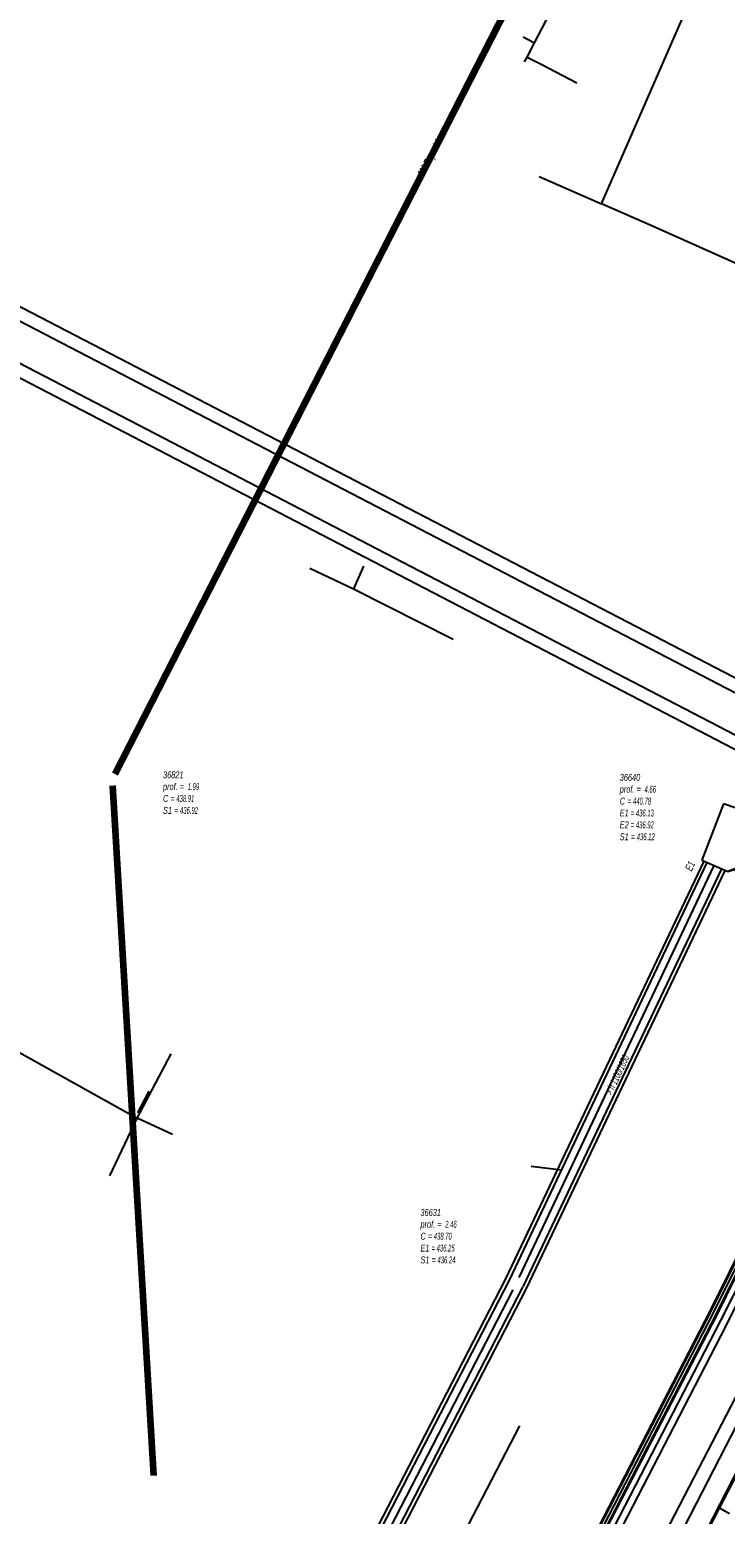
# Model space of a CAD drawing. Header units: metres. Extents: x 2695563 to 2696938, y 1260544 to 1262032.
# Tile 132 of 256: x 2696548 to 2696598, y 1261215 to 1261323. Entities that reach past the tile are written whole.
import ezdxf

# ---------------------------------------------------------------- set-up
doc = ezdxf.new("R2010")
doc.units = ezdxf.units.M
doc.header["$LTSCALE"] = 100
doc.linetypes.add('AUSGEZOGEN', pattern=[0])
doc.linetypes.add('STRICHLINIE2_S3', pattern=[0.25, 0.15, -0.1])
for name, color, linetype in [('Eau portable_Cadastre des conduites_Conduite', 171, 'AUSGEZOGEN'), ('EU_Cadastre des conduites', 24, 'AUSGEZOGEN'), ('EU_Cadastre des conduites – Texte', 7, 'AUSGEZOGEN'), ('EU_Cadastre des conduites_Axe de tracé', 24, 'AUSGEZOGEN'), ('EU_Cadastre des conduites_Regard normalisé – Texte', 24, 'AUSGEZOGEN'), ('EU_Cadastre des conduites_Regard – Polygone de détail', 24, 'AUSGEZOGEN'), ('EU_Cadastre des conduites_Texte entrée-sortie', 24, 'AUSGEZOGEN'), ('Gaz_Cadastre des conduites_Conduite', 32, 'AUSGEZOGEN'), ('Réseau électrique_Cadastre des conduite_Bord du tracé', 1, 'AUSGEZOGEN'), ('Réseau électrique_Cadastre des conduite_Tronçon de tracé', 1, 'AUSGEZOGEN'), ('Télécommunications_SW_Cadastre des conduites_Bord du tracé', 94, 'AUSGEZOGEN')]:
    doc.layers.add(name, color=color, linetype=linetype)
doc.styles.add('ARIAL', font='arial.ttf')

# ---------------------------------------------------------------- blocks, each defined once
blk = doc.blocks.new('COMPLEXOBJECT_2029')
at = {"layer": 'Réseau électrique_Cadastre des conduite_Tronçon de tracé', "color": 1, "linetype": 'AUSGEZOGEN', "transparency": 33554687}
blk.add_line((6596.97, 11215.43), (6602.41, 11225.94), dxfattribs=at)
blk.add_arc((6618.1, 11217.82), 17.67, 142.0155, 152.6195, dxfattribs=at)

msp = doc.modelspace()

# ---------------------------------------------------------------- hatches: boundary and pattern name
at = {"layer": 'Réseau électrique_Cadastre des conduite_Bord du tracé', "lineweight": 18, "transparency": 33554687}
h = msp.add_hatch(dxfattribs=at)
h.set_pattern_fill('MUSTER', color=1, scale=6075, style=0, pattern_type=2)
h.set_pattern_definition([(0, (2708005, 1273150), (6075, 6075), [6075, -6075]), (90, (2708005, 1273150), (-6075, 6075), [6075, -6075])])
h.paths.add_polyline_path([(2696603.45, 1261272.22), (2696511, 1261320.21), (2696509.76, 1261317.81), (2696602.21, 1261269.82)], flags=0)

# ---------------------------------------------------------------- linework, layer by layer
at = {"layer": 'Eau portable_Cadastre des conduites_Conduite', "color": 7, "linetype": 'AUSGEZOGEN', "transparency": 33554687}
msp.add_line((2696583.67, 1261322.17), (2696584.49, 1261321.74), dxfattribs=at)
at = {"layer": 'Eau portable_Cadastre des conduites_Conduite', "linetype": 'AUSGEZOGEN', "transparency": 33554687}
for p, q in [((2696599.94, 1261235), (2696597.27, 1261229.6)), ((2696599.97, 1261234.98), (2696597.29, 1261229.59)), ((2696600, 1261234.97), (2696597.32, 1261229.57)), ((2696600.39, 1261234.78), (2696597.71, 1261229.38)), ((2696600.42, 1261234.77), (2696597.74, 1261229.36)), ((2696600.45, 1261234.76), (2696597.77, 1261229.35)), ((2696597.27, 1261229.6), (2696549, 1261136.28)), ((2696597.29, 1261229.59), (2696549.04, 1261136.27)), ((2696597.32, 1261229.57), (2696549.07, 1261136.26)), ((2696597.71, 1261229.38), (2696549.51, 1261136.16)), ((2696597.74, 1261229.36), (2696549.54, 1261136.16)), ((2696597.77, 1261229.35), (2696549.57, 1261136.15))]:
    msp.add_line(p, q, dxfattribs=at)
at = {"layer": 'Eau portable_Cadastre des conduites_Conduite', "color": 255, "linetype": 'AUSGEZOGEN', "transparency": 33554687}
for p, q in [((2696600.2, 1261234.88), (2696597.52, 1261229.48)), ((2696597.52, 1261229.48), (2696549.29, 1261136.21))]:
    msp.add_line(p, q, dxfattribs=at)
at = {"layer": 'Eau portable_Cadastre des conduites_Conduite', "color": 7, "linetype": 'AUSGEZOGEN', "transparency": 33554687}
for points in [[(2696583.77, 1261320.37), (2696583.95, 1261320.71), (2696584.49, 1261321.74), (2696612.2, 1261374.77), (2696617.46, 1261384.71), (2696651.25, 1261449.53), (2696679.36, 1261503.63)], [(2696583.95, 1261320.71), (2696584.39, 1261320.49), (2696585.02, 1261320.16), (2696587.57, 1261318.84)], [(2696605.36, 1261244.95), (2696605.05, 1261244.19), (2696603.2, 1261239.65), (2696600.71, 1261234.2), (2696598.02, 1261228.89), (2696567.91, 1261170.59), (2696563.83, 1261162.51), (2696554.99, 1261145.57), (2696550.04, 1261136.07), (2696550.15, 1261133.53), (2696544.32, 1261122.14), (2696537.84, 1261109.71), (2696531.33, 1261097.07), (2696522.63, 1261080.26), (2696511.48, 1261058.57), (2696509.6, 1261054.94), (2696509, 1261053.78), (2696502.51, 1261041.1)]]:
    msp.add_lwpolyline(points, dxfattribs=at)
at = {"layer": 'EU_Cadastre des conduites', "linetype": 'AUSGEZOGEN', "transparency": 33554687}
for p, q in [((2696553.85, 1261268.69), (2696587.79, 1261334.98)), ((2696553.87, 1261268.68), (2696587.81, 1261334.97)), ((2696553.89, 1261268.67), (2696587.83, 1261334.96)), ((2696554.12, 1261268.55), (2696588.06, 1261334.85)), ((2696554.13, 1261268.54), (2696588.08, 1261334.84)), ((2696554.15, 1261268.53), (2696588.1, 1261334.83)), ((2696556.64, 1261217.61), (2696553.67, 1261267.74)), ((2696556.66, 1261217.61), (2696553.69, 1261267.74)), ((2696556.68, 1261217.61), (2696553.71, 1261267.74)), ((2696556.94, 1261217.63), (2696553.97, 1261267.75)), ((2696556.96, 1261217.63), (2696553.99, 1261267.76)), ((2696556.98, 1261217.63), (2696554.01, 1261267.76))]:
    msp.add_line(p, q, dxfattribs=at)
at = {"layer": 'EU_Cadastre des conduites', "color": 255, "transparency": 33554687}
for p, q in [((2696554, 1261268.61), (2696587.95, 1261334.91)), ((2696556.81, 1261217.62), (2696553.84, 1261267.75))]:
    msp.add_line(p, q, dxfattribs=at)
at = {"layer": 'EU_Cadastre des conduites', "color": 24, "linetype": 'AUSGEZOGEN', "transparency": 33554687}
for p, q in [((2696589.37, 1261310.04), (2696596.54, 1261326.47)), ((2696584.84, 1261312.04), (2696589.37, 1261310.04)), ((2696593.07, 1261308.41), (2696589.37, 1261310.04)), ((2696602.79, 1261304.09), (2696593.07, 1261308.41)), ((2696568.16, 1261283.57), (2696571.33, 1261282.05)), ((2696572.07, 1261283.71), (2696571.33, 1261282.05)), ((2696571.33, 1261282.05), (2696578.58, 1261278.41)), ((2696583.39, 1261232.02), (2696597.57, 1261261.95)), ((2696543.78, 1261250.16), (2696555.59, 1261243.6)), ((2696555.59, 1261243.6), (2696558.08, 1261248.26)), ((2696555.66, 1261243.97), (2696556.48, 1261245.56)), ((2696553.62, 1261239.4), (2696555.59, 1261243.6)), ((2696558.16, 1261242.41), (2696555.59, 1261243.6)), ((2696584.24, 1261240.1), (2696586.46, 1261239.84)), ((2696498.79, 1261068.38), (2696582.95, 1261231.12))]:
    msp.add_line(p, q, dxfattribs=at)
msp.add_lwpolyline([(2696583.41, 1261221.22), (2696564.14, 1261184.1), (2696560.59, 1261185.45), (2696560.1, 1261185.64)], dxfattribs=at)
at = {"layer": 'EU_Cadastre des conduites_Axe de tracé', "color": 24, "linetype": 'AUSGEZOGEN', "transparency": 33554687}
for p, q in [((2696582.42, 1261231.92), (2696596.82, 1261262.27)), ((2696582.68, 1261231.82), (2696597.04, 1261262.17)), ((2696583.67, 1261231.34), (2696598.11, 1261261.71)), ((2696583.92, 1261231.22), (2696598.35, 1261261.59)), ((2696498.07, 1261068.74), (2696582.42, 1261231.92)), ((2696498.32, 1261068.64), (2696582.68, 1261231.82)), ((2696499.31, 1261068.12), (2696583.65, 1261231.3)), ((2696499.55, 1261067.99), (2696583.92, 1261231.22))]:
    msp.add_line(p, q, dxfattribs=at)
at = {"layer": 'EU_Cadastre des conduites_Regard – Polygone de détail', "color": 24, "linetype": 'STRICHLINIE2_S3', "transparency": 33554687}
msp.add_lwpolyline([(2696598.24, 1261266.44), (2696596.65, 1261262.35), (2696597.57, 1261261.95), (2696598.54, 1261261.52), (2696599.09, 1261261.69), (2696599.15, 1261261.43), (2696599.34, 1261260.82), (2696599.56, 1261260.27), (2696599.89, 1261259.66), (2696600.29, 1261260.02), (2696600, 1261260.47), (2696599.76, 1261261.01), (2696599.56, 1261261.88), (2696600.18, 1261262.12), (2696598.54, 1261261.52), (2696600.18, 1261262.12), (2696599.91, 1261262.77), (2696599.72, 1261263.45), (2696599.68, 1261264.09), (2696599.77, 1261264.91), (2696600, 1261265.84), (2696598.24, 1261266.44)], close=True, dxfattribs=at)
at = {"layer": 'Gaz_Cadastre des conduites_Conduite', "color": 32, "linetype": 'AUSGEZOGEN', "transparency": 33554687}
msp.add_lwpolyline([(2696499.54, 1261037.2), (2696503.29, 1261039.21), (2696513.2, 1261058.28), (2696526.03, 1261083.28), (2696550.89, 1261131.82), (2696550.65, 1261135.99), (2696558.71, 1261151.48), (2696568.36, 1261170.31), (2696598.43, 1261228.5), (2696600.55, 1261232.74), (2696603.64, 1261239.39), (2696606.05, 1261245.24)], dxfattribs=at)
at = {"layer": 'Réseau électrique_Cadastre des conduite_Bord du tracé', "color": 1, "linetype": 'AUSGEZOGEN', "transparency": 33554687}
msp.add_lwpolyline([(2696603.45, 1261272.22), (2696511, 1261320.21), (2696509.76, 1261317.81), (2696602.21, 1261269.82), (2696603.45, 1261272.22)], close=True, dxfattribs=at)
at = {"layer": 'Réseau électrique_Cadastre des conduite_Tronçon de tracé', "color": 1, "linetype": 'AUSGEZOGEN', "transparency": 33554687}
for p, q in [((2696603.79, 1261273.12), (2696511.41, 1261321.04)), ((2696601.66, 1261269.03), (2696509.34, 1261316.96)), ((2696598.67, 1261214.84), (2696597.94, 1261215.24))]:
    msp.add_line(p, q, dxfattribs=at)
for points in [[(2696567.35, 1261159.79), (2696588.15, 1261199.81), (2696601.39, 1261225.51)], [(2696577.95, 1261176.73), (2696589.99, 1261199.81), (2696597.94, 1261215.24)]]:
    msp.add_lwpolyline(points, dxfattribs=at)
at = {"layer": 'Télécommunications_SW_Cadastre des conduites_Bord du tracé', "color": 94, "linetype": 'AUSGEZOGEN', "transparency": 33554687}
for points in [[(2696608.59, 1261241.59), (2696586.92, 1261199.81), (2696580.93, 1261188.27)], [(2696583.71, 1261187.73), (2696589.92, 1261199.81), (2696604.13, 1261227.47), (2696608.92, 1261241.41)]]:
    msp.add_lwpolyline(points, dxfattribs=at)

# ---------------------------------------------------------------- block references
at = {"layer": 'Réseau électrique_Cadastre des conduite_Tronçon de tracé', "color": 1, "linetype": 'AUSGEZOGEN', "lineweight": -3, "transparency": 33554687}
msp.add_blockref('COMPLEXOBJECT_2029', (2690000.97, 1249999.81), dxfattribs=at)

# ---------------------------------------------------------------- texts
at = {"layer": 'EU_Cadastre des conduites – Texte', "color": 24, "transparency": 33554687, "char_height": 0.5571, "width": 6, "attachment_point": 5, "style": 'ARIAL'}
for s, insert, rotation in [('\\A1;{\\fArial|b0|i1|c0|p34;\\W0.7;> \\W0.49;300 Tuyau béton}', (2696577, 1261313.44), 62.1819), ('\\A1;{\\fArial|i1|b0;\\H0.557054;\\W0.700000;\\C24;> \\W0.490000;h 1100/1650}\\P', (2696590.5, 1261246.72), 64.9179)]:
    msp.add_mtext(s, dxfattribs=dict(at, insert=insert, rotation=rotation))
at = {"layer": 'EU_Cadastre des conduites_Regard normalisé – Texte', "color": 24, "transparency": 33554687, "char_height": 0.5064, "attachment_point": 1, "line_spacing_factor": 1.024096, "style": 'ARIAL'}
for s, insert, width in [('\\A1;{\\fArial|b0|i1|c0|p34;\\W0.69427;36821}\\P{\\fArial|b0|i1|c0|p34;\\H0.99721x;\\W0.69427;prof. = \\W0.48599; 1.99}\\P{\\fArial|b0|i1|c0|p34;\\H0.99721x;\\W0.69427;C =\\W0.48599; 438.91}\\P{\\fArial|b0|i1|c0|p34;\\H0.99721x;\\W0.69427;S1 =\\W0.48599; 436.92}', (2696557.48, 1261268.8), 2.8337), ('\\A1;{\\fArial|b0|i1|c0|p34;\\W0.69514;36640}\\P{\\fArial|b0|i1|c0|p34;\\H0.99721x;\\W0.69514;prof. = \\W0.4866; 4.66}\\P{\\fArial|b0|i1|c0|p34;\\H0.99721x;\\W0.69514;C =\\W0.4866; 440.78}\\P{\\fArial|b0|i1|c0|p34;\\H0.99721x;\\W0.69514;E1 \\W0.4866;= 436.13}\\P{\\fArial|b0|i1|c0|p34;\\H0.99721x;\\W0.69514;E2 \\W0.4866;= 436.92}\\P{\\fArial|b0|i1|c0|p34;\\H0.99721x;\\W0.69514;S1 =\\W0.4866; 436.12}', (2696590.69, 1261268.61), 2.8407), ('\\A1;{\\fArial|b0|i1|c0|p34;\\W0.69518;36631}\\P{\\fArial|b0|i1|c0|p34;\\H0.99721x;\\W0.69518;prof. = \\W0.48663; 2.46}\\P{\\fArial|b0|i1|c0|p34;\\H0.99721x;\\W0.69518;C =\\W0.48663; 438.70}\\P{\\fArial|b0|i1|c0|p34;\\H0.99721x;\\W0.69518;E1 \\W0.48663;= 436.25}\\P{\\fArial|b0|i1|c0|p34;\\H0.99721x;\\W0.69518;S1 =\\W0.48663; 436.24}', (2696576.2, 1261236.99), 2.8374)]:
    msp.add_mtext(s, dxfattribs=dict(at, insert=insert, width=width))
at = {"layer": 'EU_Cadastre des conduites_Texte entrée-sortie', "color": 24, "transparency": 33554687, "insert": (2696595.92, 1261261.49), "char_height": 0.5571, "width": 0.8554, "attachment_point": 7, "rotation": 64.998, "style": 'ARIAL'}
msp.add_mtext('\\A1;{\\fArial|i1|b0;\\H0.557054;\\W0.700000;\\C24;E1}\\P', dxfattribs=at)

doc.saveas('drawing.dxf')
